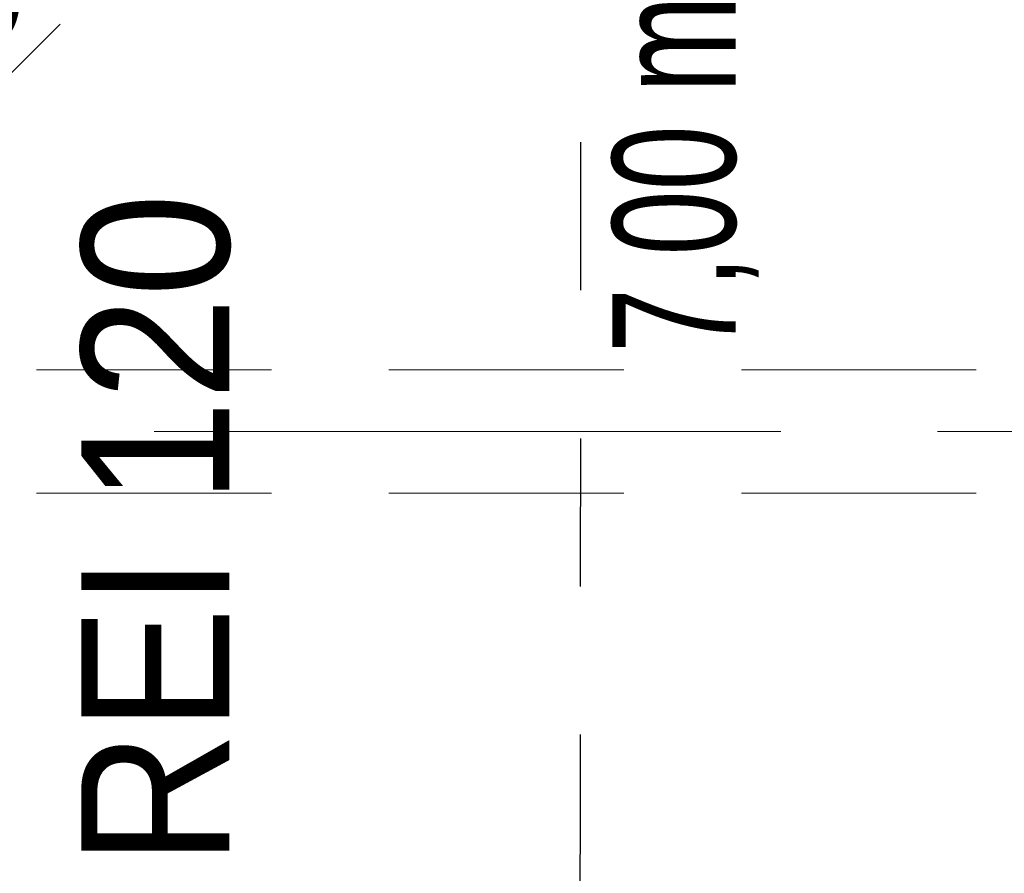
# Model space of a CAD drawing. Header units: centimetres. Extents: x -1631 to 1829, y -257 to 3158.
# Tile 49 of 128: x 299 to 499, y 799 to 972. Entities that reach past the tile are written whole.
import ezdxf

# ---------------------------------------------------------------- set-up
doc = ezdxf.new("R2010")
doc.units = ezdxf.units.CM
for name, pattern in [('Dash', [60, 30, -30]), ('Oś', [222.25, 127, -31.75, 31.75, -31.75]), ('Ukryte', [71.438, 47.625, -23.813])]:
    doc.linetypes.add(name, pattern=pattern)
for name, color, linetype, lineweight in [('A-ANNO-DIMS', 211, 'Continuous', 13), ('A-ANNO-DIMS-100', 211, 'Continuous', 13), ('A-DETL', 90, 'Continuous', 9), ('A-DETL-HDLN', 90, 'Ukryte', 9), ('G-ANNO-TEXT', 231, 'Continuous', 13), ('S-GRID', 1, 'Continuous', 13)]:
    doc.layers.add(name, color=color, linetype=linetype, lineweight=lineweight)
doc.styles.add('Arial Narrow_4', font='ARIALN.TTF', dxfattribs={"height": 25})
doc.styles.add('Arial Narrow_5', font='ARIALN.TTF', dxfattribs={"height": 20})
doc.styles.add('Arial_9', font='arial.ttf', dxfattribs={"width": 0.9, "height": 30})
doc.dimstyles.new('Diagonal_1_100__0__wewnętrzne_1', dxfattribs={"dimscale": 30.48, "dimtxt": 20.468619, "dimasz": 0.656168, "dimexe": 0.164042, "dimexo": 0.0625, "dimgap": 0.032808, "dimtad": 1, "dimdec": 0, "dimdsep": 46, "dimtxsty": 'Arial Narrow_5', "dimblk1": 'OBLIQUE', "dimblk2": 'OBLIQUE', "dimsah": 1, "dimcen": 0.09, "dimazin": 0, "dimtfac": 1, "dimtdec": 4, "dimtix": 1, "dimtmove": 0, "dimatfit": 3, "dimfxl": 0.164042, "dimfxlon": 1, "dimtvp": 1, "dimtolj": 1, "dimtzin": 0, "dimarcsym": 2})

# ---------------------------------------------------------------- blocks, each defined once
blk = doc.blocks.new('DIMBLOCK94-5_piętro III __10_50 m_ - stan projektowany')
at = {"layer": 'A-ANNO-DIMS-100', "transparency": 16777216}
for p, q in [((277.38, 960.85), (287.38, 970.85)), ((297.38, 960.85), (307.38, 970.85)), ((277.38, 965.85), (277.38, 955.85)), ((277.38, 960.85), (277.38, 965.85)), ((297.38, 965.85), (297.38, 955.85)), ((297.38, 960.85), (297.38, 965.85)), ((277.38, 960.85), (267.38, 950.85)), ((277.38, 960.85), (297.38, 960.85)), ((297.38, 960.85), (287.38, 950.85))]:
    blk.add_line(p, q, dxfattribs=at)
at = {"layer": 'A-ANNO-DIMS-100', "color": 0, "transparency": 16777216, "insert": (274.71, 987.7), "char_height": 20, "width": 30.4105, "attachment_point": 1, "line_spacing_factor": 0.974696, "style": 'Arial Narrow_5'}
blk.add_mtext('20', dxfattribs=at)
blk = doc.blocks.new('_Oblique')
at = {"color": 0, "linetype": 'ByBlock', "lineweight": -2}
blk.add_line((-0.5, -0.5), (0.5, 0.5), dxfattribs=at)

msp = doc.modelspace()

# ---------------------------------------------------------------- linework, layer by layer
at = {"layer": 'A-DETL', "linetype": 'Dash', "lineweight": 25}
msp.add_open_spline([(412.84, 1006.95), (412.84, 497.96), (412.84, 435.33), (370.99, 410.92), (291.38, 409.33)], degree=3, knots=[0, 0, 0, 0, 6.781245, 8.866954, 8.866954, 8.866954, 8.866954], dxfattribs=at)
at = {"layer": 'A-DETL-HDLN'}
for p, q in [((-1197.62, 900.83), (1172.38, 900.83)), ((-1197.62, 875.83), (1172.38, 875.83))]:
    msp.add_line(p, q, dxfattribs=at)
at = {"layer": 'S-GRID', "linetype": 'Oś'}
msp.add_line((1342.46, 888.33), (-1368.76, 888.33), dxfattribs=at)

# ---------------------------------------------------------------- texts
at = {"layer": 'G-ANNO-TEXT', "color": 11, "insert": (419.29, 903.98), "char_height": 25, "width": 88.88, "attachment_point": 1, "rotation": 90, "line_spacing_factor": 0.949189, "style": 'Arial Narrow_4'}
msp.add_mtext('\\pxt5.08,10.16,15.24,20.32,25.4,30.48,35.56,40.64,45.72,50.8,55.88,60.96,66.04,71.12,76.2,81.28,86.36,91.44,96.52,101.6,106.68,111.76,116.84,121.92,127,132.08,137.16,142.24,147.32,152.4,157.48,162.56;{7,00 m}', dxfattribs=at)
at = {"layer": 'G-ANNO-TEXT', "color": 1, "insert": (311.65, 800.32), "char_height": 30, "width": 140.7132, "attachment_point": 1, "rotation": 90, "line_spacing_factor": 0.936439, "style": 'Arial_9'}
msp.add_mtext('\\pxt3.81,7.62,11.43,15.24,19.05,22.86,26.67,30.48,34.29,38.1,41.91,45.72,49.53,53.34,57.15,60.96,64.77,68.58,72.39,76.2,80.01,83.82,87.63,91.44,95.25,99.06,102.87,106.68,110.49,114.3,118.11,121.92;{REI 120}', dxfattribs=at)

# ---------------------------------------------------------------- dimensions: what is measured, and where the dimension line sits
at = {"layer": 'A-ANNO-DIMS'}
dim = msp.add_linear_dim(base=(297.38, 960.85), p1=(277.38, 965.85), p2=(297.38, 965.85), dimstyle='Diagonal_1_100__0__wewnętrzne_1', override={"dimpost": '<>', "dimfxl": 20}, dxfattribs=at)
dim.commit()
dim.dimension.update_dxf_attribs({"geometry": 'DIMBLOCK94-5_piętro III __10_50 m_ - stan projektowany', "text_midpoint": (287.38, 972.06)})

doc.saveas('drawing.dxf')
